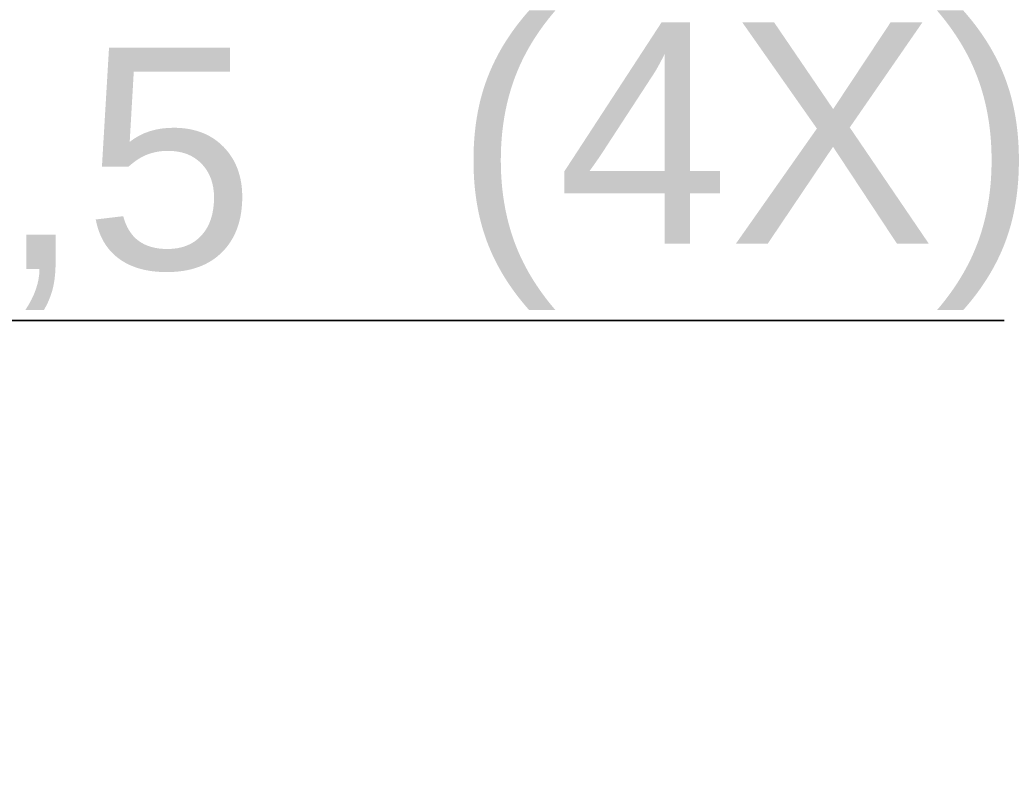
# Model space of a CAD drawing. Header units: millimetres. Extents: x 4 to 1188, y 1 to 840.
# Tile 72 of 123: x 455 to 477, y 729 to 746. Entities that reach past the tile are written whole.
import ezdxf

# ---------------------------------------------------------------- set-up
doc = ezdxf.new("R2010")
doc.units = ezdxf.units.MM
doc.layers.add('1', color=7, linetype='Continuous', true_color=0xffffff)
doc.styles.add('Arial Unicode MS', font='Arial Unicode MS')
doc.dimstyles.get("Standard").update_dxf_attribs({"dimtxt": 0.18, "dimasz": 0.18, "dimexe": 0.18, "dimexo": 0.0625, "dimgap": 0.09, "dimtad": 0, "dimtih": 1, "dimtoh": 1, "dimdec": 4, "dimzin": 0, "dimdsep": 46, "dimtxsty": 'Standard', "dimcen": 0.09, "dimadec": 0, "dimazin": 0, "dimtfac": 1, "dimtdec": 4, "dimtofl": 0, "dimtmove": 0, "dimatfit": 3, "dimfxl": 0, "dimtolj": 1, "dimtzin": 0, "dimarcsym": 0})

# ---------------------------------------------------------------- blocks, each defined once
blk = doc.blocks.new('_U16')
at = {"layer": '1', "color": 18, "lineweight": 35}
for p, q in [((418.147, 730.607), (435.044, 738.967)), ((435.044, 738.967), (476.765, 738.967))]:
    blk.add_line(p, q, dxfattribs=at)
at = {"layer": '1', "color": 18, "lineweight": 70}
blk.add_solid([(418.147, 730.607), (420.94, 732.855), (421.628, 731.464)], dxfattribs=at)
at = {"layer": '1', "color": 18, "linetype": 'Continuous', "lineweight": 13, "char_height": 5, "attachment_point": 7, "line_spacing_factor": 1.047437, "style": 'Arial Unicode MS'}
for s, insert in [('\\fArial Unicode MS|b0|i0;\\W1.0000;(4X)', (464.334, 739.204)), ('\\fArial Unicode MS|b0|i0;%%c', (440.309, 739.204)), ('\\fArial Unicode MS|b0|i0;\\W1.0000;12,5', (446.24, 739.204))]:
    blk.add_mtext(s, dxfattribs=dict(at, insert=insert))

msp = doc.modelspace()

# ---------------------------------------------------------------- dimensions: what is measured, and where the dimension line sits
at = {"layer": '1', "color": 18, "linetype": 'Continuous', "lineweight": 13}
dim = msp.add_diameter_dim_2p(p1=(414.412, 728.7597), p2=(418.1467, 730.6072), text=' <> \\fArial Unicode MS|b0|i0;\\C18;{\\H1.00x;\\fArial Unicode MS|b0|i0;(4X)\\fArial Unicode MS|b0|i0;}\\C18;', dimstyle='Standard', override={"dimtxt": 5, "dimasz": 3.5, "dimexe": 2, "dimexo": 1, "dimgap": 0.5, "dimtad": 1, "dimtih": 1, "dimtoh": 1, "dimdec": 2, "dimlfac": 3, "dimzin": 8, "dimdsep": 44, "dimlunit": 2, "dimpost": '%%c<>', "dimtxsty": 'Arial Unicode MS', "dimsah": 1, "dimse1": 0, "dimse2": 0, "dimsd1": 0, "dimsd2": 0, "dimclrd": 18, "dimclre": 18, "dimclrt": 18, "dimtol": 0, "dimtm": -0.1, "dimtfac": 0.4, "dimtdec": 2, "dimtmove": 0, "dimtzin": 8, "dimlwd": 35, "dimlwe": 35}, dxfattribs=at)
dim.commit()
dim.dimension.update_dxf_attribs({"geometry": '_U16', "text_midpoint": (458.7583, 738.9666), "dimtype": 163})

doc.saveas('drawing.dxf')
